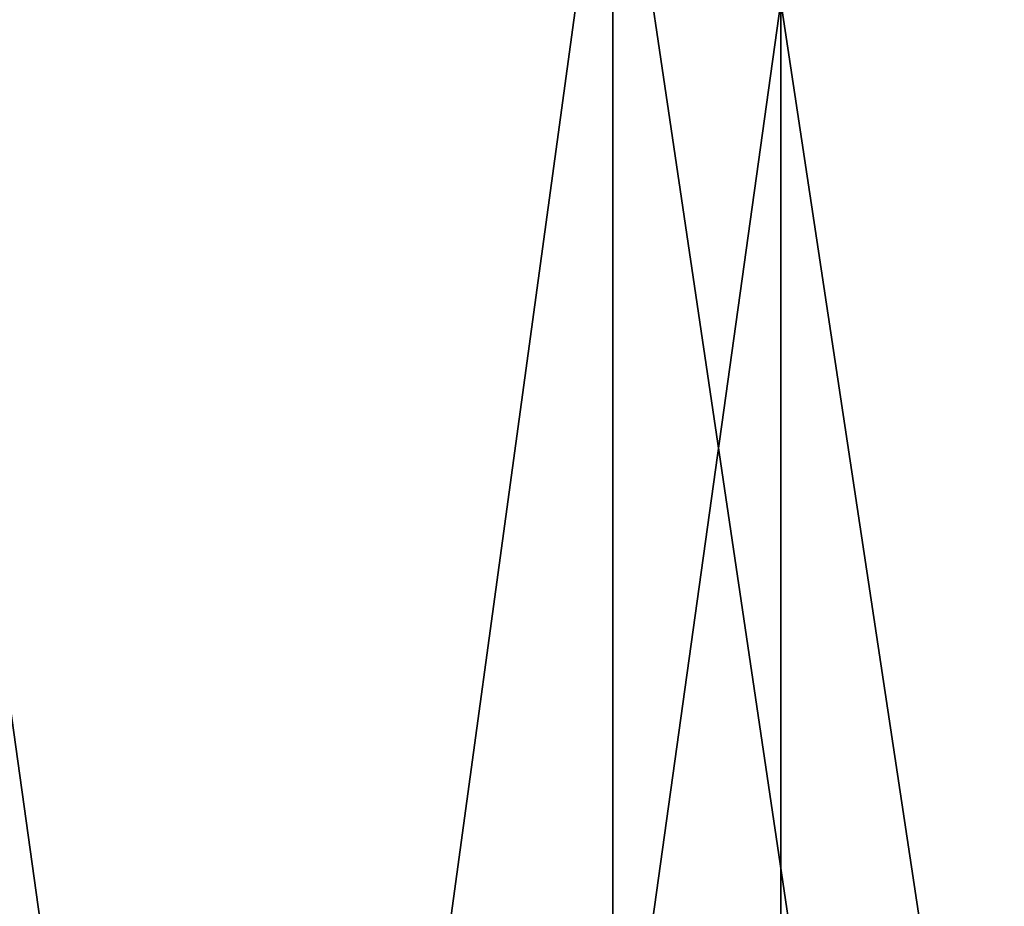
# Model space of a CAD drawing. Header units: centimetres. Extents: x -30.4 to 15.2, y 5 to 21.3.
# Tile 20 of 256: x -28.521 to -28.096, y 7.277 to 7.659. Entities that reach past the tile are written whole.
import ezdxf

# ---------------------------------------------------------------- set-up
doc = ezdxf.new("R2010")
doc.units = ezdxf.units.CM
doc.layers.add('678', color=7, linetype='Continuous', true_color=0xe59ad7)

msp = doc.modelspace()

# ---------------------------------------------------------------- meshes
at = {"layer": '678', "color": 254, "true_color": 0xcad1ee}
mesh = msp.add_polyface(dxfattribs=at)
corners = [(-27.35596, 7.70357, 5.42736), (-27.35749, 7.66718, 5.42439), (-26.91198, 7.66718, 5.22164), (-27.78513, 7.70357, 5.67773), (-27.78696, 7.66718, 5.67494), (-27.35749, 4.98218, 5.42439), (-27.41031, 4.98218, 5.32224), (-26.91198, 4.98218, 5.22164), (-27.84988, 4.98218, 5.57868), (-27.78695, 4.98218, 5.67494), (-28.26533, 4.98218, 5.88189), (-28.19284, 4.98218, 5.97118), (-28.64937, 4.98218, 6.22813), (-28.56805, 4.98218, 6.30944), (-28.56805, 4.98218, 13.21788), (-28.26533, 4.98218, 13.64543), (-28.64937, 4.98218, 13.29919), (-28.19284, 4.98218, 13.55615), (-27.84988, 4.98218, 13.94864), (-27.78695, 4.98218, 13.85238), (-27.41031, 4.98218, 14.20508), (-27.35749, 4.98218, 14.10293), (-26.95431, 4.98218, 14.4126), (-27.78696, 7.66718, 13.85238), (-27.35596, 7.70357, 14.09996), (-27.35749, 7.66718, 14.10293), (-28.19284, 7.66718, 13.55615), (-28.19074, 7.70357, 13.55355), (-28.56805, 7.66718, 13.21788), (-27.35749, 7.66718, 5.42439), (-27.35749, 4.98218, 5.42439), (-26.91198, 4.98218, 5.22164), (-27.78696, 7.66718, 5.67494), (-27.78695, 4.98218, 5.67494), (-28.19284, 7.66718, 5.97118), (-28.19284, 4.98218, 5.97118), (-28.56805, 7.66718, 6.30944), (-28.56805, 4.98218, 6.30944), (-27.41031, 7.78218, 14.20508), (-27.41031, 4.98218, 14.20508), (-26.95431, 4.98218, 14.4126), (-27.84988, 7.78218, 13.94864), (-27.84988, 4.98218, 13.94864), (-28.26533, 4.98218, 13.64543), (-28.26533, 7.78218, 13.64543), (-28.64937, 4.98218, 13.29919), (-28.64937, 7.78218, 13.29919), (-28.64937, 7.78218, 6.22813), (-28.26533, 4.98218, 5.88189), (-28.64937, 4.98218, 6.22813), (-28.26533, 7.78218, 5.88189), (-27.84988, 4.98218, 5.57868), (-27.84988, 7.78218, 5.57868), (-27.41031, 4.98218, 5.32224), (-27.41031, 7.78218, 5.32224), (-26.95431, 4.98218, 5.11472), (-27.35749, 4.98218, 14.10293), (-27.35749, 7.66718, 14.10293), (-26.91198, 7.66718, 14.30568), (-27.78695, 4.98218, 13.85238), (-27.78696, 7.66718, 13.85238), (-28.19284, 4.98218, 13.55615), (-28.19284, 7.66718, 13.55615), (-28.56805, 4.98218, 13.21788), (-28.56805, 7.66718, 13.21788)]
mesh.append_faces([[corners[k] for k in face] for face in [(0, 1, 2), (3, 4, 1), (5, 6, 7), (5, 8, 6), (9, 8, 5), (9, 10, 8), (11, 10, 9), (11, 12, 10), (13, 12, 11), (14, 15, 16), (17, 15, 14), (17, 18, 15), (19, 18, 17), (19, 20, 18), (21, 20, 19), (21, 22, 20), (23, 24, 25), (26, 27, 23), (28, 27, 26), (29, 30, 31), (32, 30, 29), (32, 33, 30), (34, 33, 32), (34, 35, 33), (36, 35, 34), (36, 37, 35), (38, 39, 40), (41, 39, 38), (41, 42, 39), (41, 43, 42), (44, 43, 41), (44, 45, 43), (46, 45, 44), (47, 48, 49), (50, 48, 47), (50, 51, 48), (52, 51, 50), (52, 53, 51), (54, 53, 52), (54, 55, 53), (56, 57, 58), (59, 57, 56), (59, 60, 57), (61, 60, 59), (61, 62, 60), (63, 62, 61), (63, 64, 62)]], dxfattribs={"color": 254})

doc.saveas('drawing.dxf')
